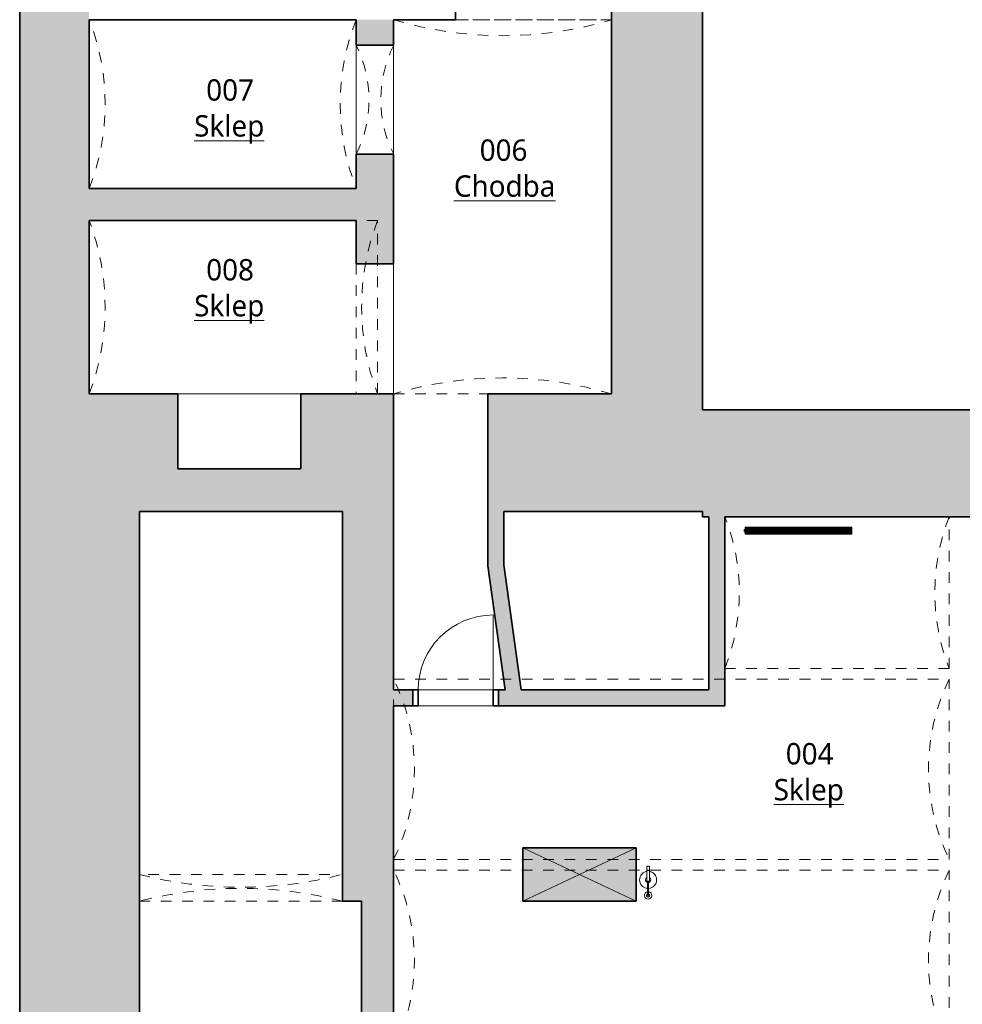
# Model space of a CAD drawing. Header units: metres. Extents: x -0.2 to 46.9, y 0 to 27.9.
# Tile 3 of 15: x -0.2 to 8.6, y 9.2 to 18.4. Entities that reach past the tile are written whole.
import ezdxf

# ---------------------------------------------------------------- set-up
doc = ezdxf.new("R2010")
doc.units = ezdxf.units.M
doc.linetypes.add('AV - Cerch_ 1 tecka 4mm', pattern=[0.006, 0.004, -0.001, 0, -0.001])
doc.layers.add('AV-MISTNOSTI', color=5, linetype='Continuous', lineweight=5, true_color=0x0000ff)
for name, color, linetype, lineweight in [('AV-SRAFY', 7, 'Continuous', 35), ('AV-STAVBA', 7, 'Continuous', 18), ('AV-VYBAVENI', 7, 'Continuous', 18)]:
    doc.layers.add(name, color=color, linetype=linetype, lineweight=lineweight)
doc.styles.add('Trebuchet MS_B', font='trebuc.ttf', dxfattribs={"height": 0.2})

# ---------------------------------------------------------------- blocks, each defined once
blk = doc.blocks.new('GM_Otvor s klenutým nadpražím - 1020x2020_2500-876092-1PP')
at = {"layer": 'AV-STAVBA', "color": 254, "linetype": 'AV - Cerch_ 1 tecka 4mm', "lineweight": 13, "true_color": 0xcccccc}
for p, q in [((-0.51, 0.175), (0.51, 0.175)), ((0.4265, -0.175), (-0.4265, -0.175))]:
    blk.add_line(p, q, dxfattribs=at)
for centre, radius, start, end in [((0, 1.1988), 1.1438, 243.51896, 296.48104), ((0, -1.1988), 1.1437, 63.51896, 116.48104)]:
    blk.add_arc(centre, radius, start, end, dxfattribs=at)
blk = doc.blocks.new('SCO_Koncepční obdelníkový sloup - 1060_500-1490003-1PP')
at = {"layer": 'AV-STAVBA', "true_color": 0xcccccc}
blk.add_hatch(color=254, dxfattribs=at).paths.add_polyline_path([(0.53, -0.25), (0.53, 0.25), (-0.53, 0.25), (-0.53, -0.25), (0.3996, -0.25)])
at = {"layer": 'AV-STAVBA', "color": 254, "true_color": 0xcccccc}
for p, q in [((0.53, 0.25), (-0.53, -0.25)), ((-0.53, 0.25), (0.53, -0.25))]:
    blk.add_line(p, q, dxfattribs=at)
at = {"layer": 'AV-STAVBA', "color": 254, "lineweight": 35, "true_color": 0xcccccc}
for p, q in [((0.53, 0.25), (-0.53, 0.25)), ((-0.53, 0.25), (-0.53, -0.25)), ((0.53, -0.25), (0.53, 0.25)), ((-0.53, -0.25), (0.53, -0.25))]:
    blk.add_line(p, q, dxfattribs=at)
blk = doc.blocks.new('DO_1-L_Ocel_ - 700x1970_150_bez křídla-919907-1PP')
at = {"layer": 'AV-STAVBA', "color": 254, "true_color": 0xcccccc}
for p, q in [((0.35, 0.775), (0.35, 0.075)), ((-0.35, 0.075), (0.35, 0.075)), ((-0.35, -0.075), (0.35, -0.075))]:
    blk.add_line(p, q, dxfattribs=at)
at = {"layer": 'AV-STAVBA', "color": 254, "linetype": 'AV - Cerch_ 1 tecka 4mm', "true_color": 0xcccccc}
for p, q in [((-0.4, 0.075), (0.4, 0.075)), ((-0.35, 0.075), (0.35, 0.075)), ((-0.4, -0.075), (0.4, -0.075)), ((-0.35, -0.075), (0.35, -0.075))]:
    blk.add_line(p, q, dxfattribs=at)
at = {"layer": 'AV-STAVBA', "color": 254, "lineweight": 35, "true_color": 0xcccccc}
for p, q in [((-0.35, 0.075), (-0.4, 0.075)), ((-0.4, 0.075), (-0.4, -0.075)), ((-0.35, -0.075), (-0.35, 0.075)), ((0.4, 0.075), (0.35, 0.075)), ((0.35, 0.075), (0.35, -0.075)), ((0.4, -0.075), (0.4, 0.075)), ((-0.4, -0.075), (-0.35, -0.075)), ((0.35, -0.075), (0.4, -0.075))]:
    blk.add_line(p, q, dxfattribs=at)
at = {"layer": 'AV-STAVBA', "color": 254, "true_color": 0xcccccc}
blk.add_arc((0.35, 0.075), 0.7, 90, 180, dxfattribs=at)
blk = doc.blocks.new('GM_Void_valená klenba - GM_Void_valená klenba-1524421-1PP')
at = {"layer": 'AV-STAVBA', "color": 254, "linetype": 'AV - Cerch_ 1 tecka 4mm', "lineweight": 13, "true_color": 0xcccccc}
for p, q in [((-1.02, 1.7525), (-1.02, -1.7525)), ((-1.02, 1.7525), (1.02, 1.7525)), ((1.02, 1.7525), (1.02, -1.7525)), ((-1.02, -1.7525), (1.02, -1.7525))]:
    blk.add_line(p, q, dxfattribs=at)
for centre, start, end in [((0, 5.1424), 253.25363, 286.74637), ((0, -5.1424), 73.25363, 106.74637)]:
    blk.add_arc(centre, 3.54, start, end, dxfattribs=at)
blk = doc.blocks.new('GM_Void_valená klenba - GM_Void_valená klenba-1524422-1PP')
at = {"layer": 'AV-STAVBA', "color": 254, "linetype": 'AV - Cerch_ 1 tecka 4mm', "lineweight": 13, "true_color": 0xcccccc}
for p, q in [((-0.79, 1.25), (-0.79, -1.25)), ((-0.79, 1.25), (0.79, 1.25)), ((0.79, 1.25), (0.79, -1.25)), ((-0.79, -1.25), (0.79, -1.25))]:
    blk.add_line(p, q, dxfattribs=at)
for centre, start, end in [((0, 3.2603), 248.54682, 291.45318), ((0, -3.2603), 68.54682, 111.45318)]:
    blk.add_arc(centre, 2.16, start, end, dxfattribs=at)
blk = doc.blocks.new('GM_Void_valená klenba - GM_Void_valená klenba-1524437-1PP')
at = {"layer": 'AV-STAVBA', "color": 254, "linetype": 'AV - Cerch_ 1 tecka 4mm', "lineweight": 13, "true_color": 0xcccccc}
for p, q in [((-0.845, 2.6), (-0.845, -2.6)), ((-0.845, 2.6), (0.845, 2.6)), ((0.845, 2.6), (0.845, -2.6)), ((-0.845, -2.6), (0.845, -2.6))]:
    blk.add_line(p, q, dxfattribs=at)
for centre, start, end in [((0, 4.3352), 244.03488, 295.96512), ((0, -4.3352), 64.03488, 115.96512)]:
    blk.add_arc(centre, 1.93, start, end, dxfattribs=at)
blk = doc.blocks.new('GM_Otvor s klenutým nadpražím - 1900x2400_2000-1378129-1PP')
at = {"layer": 'AV-STAVBA', "color": 254, "linetype": 'AV - Cerch_ 1 tecka 4mm', "lineweight": 13, "true_color": 0xcccccc}
for p, q in [((-0.95, 0.15), (0.95, 0.15)), ((0.8665, -0.1), (-0.8665, -0.1))]:
    blk.add_line(p, q, dxfattribs=at)
for centre, start, end in [((0, 3.8504), 255.60153, 284.39847), ((0, -3.8004), 75.60153, 104.39847)]:
    blk.add_arc(centre, 3.8204, start, end, dxfattribs=at)
blk = doc.blocks.new('GM_Void_valená klenba - GM_Void_valená klenba-1524443-1PP')
at = {"layer": 'AV-STAVBA', "color": 254, "linetype": 'AV - Cerch_ 1 tecka 4mm', "lineweight": 13, "true_color": 0xcccccc}
for p, q in [((-0.71, 1.05), (-0.71, -1.05)), ((-0.71, 1.05), (0.71, 1.05)), ((0.71, 1.05), (0.71, -1.05)), ((-0.71, -1.05), (0.71, -1.05))]:
    blk.add_line(p, q, dxfattribs=at)
for centre, start, end in [((0, 2.8447), 248.41534, 291.58466), ((0, -2.8447), 68.41534, 111.58466)]:
    blk.add_arc(centre, 1.93, start, end, dxfattribs=at)
blk = doc.blocks.new('GM_Otvor_obdélníkový - 1460x2450-872044-1PP')
at = {"layer": 'AV-STAVBA', "color": 254, "linetype": 'AV - Cerch_ 1 tecka 4mm', "lineweight": 13, "true_color": 0xcccccc}
for p, q in [((-0.73, 0.15), (0.73, 0.15)), ((-0.73, -0.15), (0.73, -0.15)), ((-0.73, -0.15), (0.73, -0.15))]:
    blk.add_line(p, q, dxfattribs=at)
blk = doc.blocks.new('GM_Otvor_obdélníkový - 1220x1600-872865-1PP')
at = {"layer": 'AV-STAVBA', "color": 254, "linetype": 'AV - Cerch_ 1 tecka 4mm', "lineweight": 13, "true_color": 0xcccccc}
for p, q in [((-0.61, 0.175), (0.61, 0.175)), ((-0.61, -0.175), (0.61, -0.175)), ((-0.61, -0.175), (0.61, -0.175))]:
    blk.add_line(p, q, dxfattribs=at)
blk = doc.blocks.new('GM_Void_valená klenba - GM_Void_valená klenba-1531971-1PP')
at = {"layer": 'AV-STAVBA', "color": 254, "linetype": 'AV - Cerch_ 1 tecka 4mm', "lineweight": 13, "true_color": 0xcccccc}
for p, q in [((-0.8125, 1.35), (-0.8125, -1.35)), ((-0.8125, 1.35), (0.8125, 1.35)), ((0.8125, 1.35), (0.8125, -1.35)), ((-0.8125, -1.35), (0.8125, -1.35))]:
    blk.add_line(p, q, dxfattribs=at)
for centre, start, end in [((0, 3.4803), 249.1232, 290.8768), ((0, -3.4803), 69.1232, 110.8768)]:
    blk.add_arc(centre, 2.28, start, end, dxfattribs=at)
blk = doc.blocks.new('GM_Nika_obdélníková - 1150x1400-1539862-1PP')
at = {"layer": 'AV-STAVBA', "color": 254, "linetype": 'AV - Cerch_ 1 tecka 4mm', "true_color": 0xcccccc}
blk.add_line((-0.575, 0.55), (0.575, 0.55), dxfattribs=at)
blk = doc.blocks.new('GM_Hasicí přístroj - Hasici pristroj-V6-1PP')
at = {"layer": 'AV-STAVBA', "color": 254, "lineweight": 13, "true_color": 0xcccccc}
for p, q in [((-0.0421, 0.0036), (-0.1007, 0.0036)), ((-0.0421, 0.0111), (0.0579, 0.0111)), ((-0.0421, 0.0111), (-0.0421, -0.0139)), ((0.0579, 0.0111), (0.0605, 0.0111)), ((0.0579, 0.0111), (0.0579, -0.0139)), ((0.0605, 0.0111), (0.0979, 0.0111)), ((0.0605, 0.0111), (0.0605, -0.0139)), ((0.0979, 0.0111), (0.0979, -0.0139)), ((-0.1007, -0.0064), (-0.0421, -0.0064)), ((0.0579, -0.0139), (-0.0421, -0.0139)), ((0.0605, -0.0139), (0.0579, -0.0139)), ((0.0979, -0.0139), (0.0605, -0.0139))]:
    blk.add_line(p, q, dxfattribs=at)
at = {"layer": 'AV-STAVBA', "color": 254, "lineweight": 13, "true_color": 0xcccccc, "flags": 128}
for points in [[(-0.1007, 0.0036), (-0.1035, 0.0036), (-0.1063, 0.0036), (-0.1092, 0.0036), (-0.112, 0.0036), (-0.1149, 0.0036), (-0.1177, 0.0036), (-0.1205, 0.0036), (-0.1233, 0.0036), (-0.126, 0.0036), (-0.1288, 0.0036), (-0.1315, 0.0036), (-0.1341, 0.0036), (-0.1367, 0.0036), (-0.1393, 0.0036), (-0.1418, 0.0036), (-0.1443, 0.0036), (-0.1467, 0.0036), (-0.149, 0.0036), (-0.1513, 0.0036), (-0.1535, 0.0036), (-0.1556, 0.0036), (-0.1577, 0.0036), (-0.1596, 0.0036), (-0.1615, 0.0036), (-0.1633, 0.0036), (-0.165, 0.0036), (-0.1667, 0.0036), (-0.1682, 0.0036), (-0.1696, 0.0036), (-0.1709, 0.0036), (-0.1714, 0.0036)], [(-0.1714, -0.0064), (-0.1701, -0.0064), (-0.1687, -0.0064), (-0.1673, -0.0064), (-0.1657, -0.0064), (-0.164, -0.0064), (-0.1622, -0.0064), (-0.1604, -0.0064), (-0.1584, -0.0064), (-0.1564, -0.0064), (-0.1543, -0.0064), (-0.1522, -0.0064), (-0.1499, -0.0064), (-0.1476, -0.0064), (-0.1452, -0.0064), (-0.1428, -0.0064), (-0.1403, -0.0064), (-0.1377, -0.0064), (-0.1351, -0.0064), (-0.1325, -0.0064), (-0.1298, -0.0064), (-0.1271, -0.0064), (-0.1244, -0.0064), (-0.1216, -0.0064), (-0.1188, -0.0064), (-0.116, -0.0064), (-0.1131, -0.0064), (-0.1103, -0.0064), (-0.1074, -0.0064), (-0.1046, -0.0064), (-0.1018, -0.0064), (-0.1007, -0.0064)]]:
    blk.add_lwpolyline(points, dxfattribs=at)
at = {"layer": 'AV-STAVBA', "color": 254, "lineweight": 13, "true_color": 0xcccccc}
for centre, radius, start, end in [((-0.1772, -0.0014), 0.035, 7.23753, 180), ((-0.1764, -0.0014), 0.015, 18.64917, 180), ((-0.1764, -0.0014), 0.015, 165, 180), ((-0.1764, -0.0014), 0.015, 105, 134.93615), ((-0.1714, -0.0014), 0.005, 150, 180), ((-0.1714, -0.0014), 0.005, 90, 120), ((-0.1764, -0.0014), 0.015, 45.06385, 75), ((-0.1764, -0.0014), 0.015, 18.64917, 44.93615), ((-0.0307, -0.0014), 0.08, 90, 176.37662), ((-0.0307, -0.0014), 0.08, 159.97132, 176.42822), ((-0.0307, -0.0014), 0.08, 114.97132, 155.02868), ((-0.0307, -0.0014), 0.08, 90, 110.02868), ((-0.0307, -0.0014), 0.025, 90, 169.20034), ((-0.0307, -0.0014), 0.08, 69.97132, 90), ((-0.0307, -0.0014), 0.08, 9.18677, 90), ((-0.0307, -0.0014), 0.025, 30, 90), ((-0.0307, -0.0014), 0.08, 24.97132, 65.02868), ((-0.0307, -0.0014), 0.08, 9.05555, 20.02868), ((-0.1772, -0.0014), 0.035, 180, 351.96894), ((-0.1764, -0.0014), 0.015, 174.95011, 180), ((-0.1764, -0.0014), 0.015, 180, 185.04989), ((-0.1764, -0.0014), 0.015, 180, 221.48852), ((-0.1764, -0.0014), 0.015, 180, 341.97651), ((-0.1764, -0.0014), 0.015, 240, 270), ((-0.1714, -0.0014), 0.005, 180, 210), ((-0.1714, -0.0014), 0.005, 240, 285), ((-0.1764, -0.0014), 0.015, 330, 341.97651), ((-0.0307, -0.0014), 0.08, 183.5619, 200.02868), ((-0.0307, -0.0014), 0.08, 183.6137, 270), ((-0.0307, -0.0014), 0.08, 204.97132, 245.02868), ((-0.0307, -0.0014), 0.08, 249.97132, 270), ((-0.0307, -0.0014), 0.025, 190.79953, 270), ((-0.0307, -0.0014), 0.025, 270, 330), ((-0.0307, -0.0014), 0.08, 270, 350.81323), ((-0.0307, -0.0014), 0.08, 270, 290.02868), ((-0.0307, -0.0014), 0.08, 294.97132, 335.02868), ((-0.0307, -0.0014), 0.08, 339.97132, 350.94445)]:
    blk.add_arc(centre, radius, start, end, dxfattribs=at)
for points, knots in [([(-0.1764, -0.0014), (-0.1764, -0.0009), (-0.1762, 0.0003), (-0.1753, 0.0019), (-0.1742, 0.0028), (-0.1731, 0.0033), (-0.1725, 0.0034), (-0.1723, 0.0035)], [0, 0, 0, 0, 0.1111111, 0.2222222, 0.3333333, 0.3888889, 0.4444444, 0.4444444, 0.4444444, 0.4444444]), ([(-0.1689, -0.0058), (-0.1692, -0.0059), (-0.1697, -0.0062), (-0.1705, -0.0064), (-0.1714, -0.0065), (-0.1723, -0.0064), (-0.1731, -0.0062), (-0.1742, -0.0057), (-0.1753, -0.0047), (-0.1762, -0.0032), (-0.1764, -0.002), (-0.1764, -0.0014)], [0.3333333, 0.3333333, 0.3333333, 0.3333333, 0.3888889, 0.4444444, 0.5, 0.5555556, 0.6111111, 0.6666667, 0.7777778, 0.8888889, 1, 1, 1, 1])]:
    blk.add_open_spline(points, degree=3, knots=knots, dxfattribs=at)
for points in [[(-0.1004, -0.0014), (-0.1004, -0.0009), (-0.1004, 0.0003), (-0.1005, 0.0018), (-0.1005, 0.003), (-0.1006, 0.0034), (-0.1006, 0.0035)], [(-0.1006, -0.0064), (-0.1006, -0.0063), (-0.1005, -0.0059), (-0.1005, -0.0047), (-0.1004, -0.0032), (-0.1004, -0.002), (-0.1004, -0.0014)]]:
    blk.add_open_spline(points, degree=3, dxfattribs=at)
blk = doc.blocks.new('D0089 - 1514 - OÚPSŘ_Benešova_rvt-1-1PP')
at = {"layer": 'AV-SRAFY', "lineweight": 18, "true_color": 0xcccccc}
for points in [[(6.1548, 14.8982), (6.1548, 27.8756), (5.3048, 27.8756), (5.3048, 14.8982)], [(0.4148, 14.8982), (0.4148, 18.7032), (-0.2352, 18.7032), (-0.2352, 14.8982)], [(2.9148, 16.5232), (2.9148, 16.8232), (0.4148, 16.8232), (0.4148, 16.5232)], [(0.8848, 13.7982), (2.7848, 13.7982), (2.7848, 14.8982), (2.3948, 14.8982), (2.3948, 14.1982), (1.2448, 14.1982), (1.2448, 14.8982), (-0.2352, 14.8982), (-0.2352, 13.7982)], [(3.2648, 10.1482), (3.2648, 14.8982), (2.7848, 14.8982), (2.7848, 10.1482), (2.9648, 10.1482)], [(4.1448, 13.2882), (4.2948, 13.2987), (4.2948, 14.8982), (4.1448, 14.8982), (4.1448, 14.8692)], [(6.1548, 13.7982), (6.1548, 14.8982), (4.2948, 14.8982), (4.2948, 13.7982), (5.4044, 13.7982)], [(6.2148, 12.1282), (6.3648, 12.1282), (6.3648, 13.7482), (6.2148, 13.7482), (6.2148, 13.4251)], [(4.4593, 12.1282), (4.2948, 13.2987), (4.1448, 13.2882), (4.3078, 12.1282)], [(3.2648, 7.4882), (3.2648, 10.1482), (2.9648, 10.1482), (2.9648, 7.4882)]]:
    blk.add_hatch(color=254, dxfattribs=at).paths.add_polyline_path(points)
h = blk.add_hatch(color=254, dxfattribs=at)
h.paths.add_polyline_path([(2.9148, 16.1182), (3.2648, 16.1182), (3.2648, 17.1432), (2.9148, 17.1432), (2.9148, 16.5232)])
h.paths.add_polyline_path([(3.2648, 18.1632), (3.2648, 18.4032), (2.9148, 18.4032), (2.9148, 18.1632)])
at = {"layer": 'AV-SRAFY', "lineweight": 5, "true_color": 0xcccccc}
h = blk.add_hatch(color=254, dxfattribs=at)
h.paths.add_polyline_path([(10.6148, 13.7482), (11.4448, 13.7482), (11.4448, 13.8052), (10.6148, 13.8052)])
h.paths.add_polyline_path([(6.1548, 13.7482), (8.8448, 13.7482), (8.8448, 13.8052), (7.1415, 13.8052), (7.1415, 14.7482), (6.1548, 14.7482), (6.1548, 13.7982)])
for points in [[(11.4448, 13.8052), (11.4448, 14.7482), (7.1415, 14.7482), (7.1415, 13.8052), (8.8448, 13.8052), (8.8448, 14.4182), (10.6148, 14.4182), (10.6148, 13.8052)], [(0.4148, 1.4982), (0.4148, 4.3882), (0.8848, 4.3882), (0.8848, 5.2082), (0.4148, 5.2082), (0.4148, 7.4782), (0.8848, 7.4782), (0.8848, 13.7982), (-0.2352, 13.7982), (-0.2352, 1.4982)]]:
    blk.add_hatch(color=254, dxfattribs=at).paths.add_polyline_path(points)
at = {"layer": 'AV-SRAFY', "lineweight": 18, "true_color": 0xcccccc}
h = blk.add_hatch(color=254, dxfattribs=at)
h.paths.add_polyline_path([(6.3648, 11.9782), (6.3648, 12.1282), (4.2448, 12.1282), (4.2448, 11.9782), (5.4044, 11.9782)])
h.paths.add_polyline_path([(3.4448, 11.9782), (3.4448, 12.1282), (3.2648, 12.1282), (3.2648, 11.9782), (3.3908, 11.9782)])
at = {"layer": 'AV-STAVBA', "color": 254, "lineweight": 35, "true_color": 0xcccccc}
for p, q in [((6.1548, 14.8982), (6.1548, 27.8756)), ((5.3048, 20.4882), (5.3048, 14.8982)), ((-0.2352, 18.7032), (-0.2352, 14.8982)), ((3.8448, 18.4032), (3.8448, 18.7032)), ((0.4148, 16.8232), (0.4148, 18.4032)), ((0.4148, 18.4032), (2.9148, 18.4032)), ((2.9148, 18.4032), (2.9148, 18.1632)), ((3.2648, 18.4032), (3.8448, 18.4032)), ((3.2648, 18.1632), (3.2648, 18.4032)), ((2.9148, 18.1632), (3.2648, 18.1632)), ((2.9148, 17.1432), (2.9148, 16.8232)), ((3.2648, 17.1432), (2.9148, 17.1432)), ((3.2648, 16.1182), (3.2648, 17.1432)), ((2.9148, 16.8232), (0.4148, 16.8232)), ((0.4148, 14.8982), (0.4148, 16.5232)), ((0.4148, 16.5232), (2.9148, 16.5232)), ((2.9148, 16.5232), (2.9148, 16.1182)), ((2.9148, 16.1182), (3.2648, 16.1182)), ((-0.2352, 14.8982), (-0.2352, 13.7982)), ((1.2448, 14.8982), (0.4148, 14.8982)), ((1.2448, 14.1982), (1.2448, 14.8982)), ((2.7848, 14.8982), (2.3948, 14.8982)), ((2.3948, 14.8982), (2.3948, 14.1982)), ((3.2648, 14.8982), (2.7848, 14.8982)), ((3.2648, 12.1282), (3.2648, 14.8982)), ((4.1448, 14.8982), (4.1448, 13.2882)), ((4.2948, 14.8982), (4.1448, 14.8982)), ((5.3048, 14.8982), (4.2948, 14.8982)), ((6.1548, 14.7482), (6.1548, 14.8982)), ((6.1548, 14.7482), (7.1415, 14.7482)), ((11.4448, 14.7482), (7.1415, 14.7482)), ((2.3948, 14.1982), (1.2448, 14.1982)), ((-0.2352, 13.7982), (-0.2352, 1.4982)), ((0.8848, 7.4782), (0.8848, 13.7982)), ((0.8848, 13.7982), (2.7848, 13.7982)), ((2.7848, 13.7982), (2.7848, 10.1482)), ((4.2948, 13.2987), (4.2948, 13.7982)), ((4.2948, 13.7982), (6.1548, 13.7982)), ((6.1548, 13.7482), (6.1548, 13.7982)), ((6.1548, 13.7482), (6.2148, 13.7482)), ((6.2148, 13.7482), (6.2148, 12.1282)), ((6.3648, 13.7482), (8.8448, 13.7482)), ((6.3648, 12.1282), (6.3648, 13.7482)), ((4.1448, 13.2882), (4.3078, 12.1282)), ((4.4593, 12.1282), (4.2948, 13.2987)), ((3.4448, 12.1282), (3.2648, 12.1282)), ((3.4448, 11.9782), (3.4448, 12.1282)), ((4.3078, 12.1282), (4.2448, 12.1282)), ((4.2448, 12.1282), (4.2448, 11.9782)), ((6.2148, 12.1282), (4.4593, 12.1282)), ((6.3648, 11.9782), (6.3648, 12.1282)), ((3.2648, 10.1482), (3.2648, 11.9782)), ((3.2648, 11.9782), (3.4448, 11.9782)), ((4.2448, 11.9782), (6.3648, 11.9782)), ((2.7848, 10.1482), (2.9648, 10.1482)), ((2.9648, 10.1482), (2.9648, 7.4882)), ((3.2648, 8.7482), (3.2648, 10.1482))]:
    blk.add_line(p, q, dxfattribs=at)
at = {"layer": 'AV-STAVBA', "color": 254, "true_color": 0xcccccc}
for p, q in [((2.9148, 17.1432), (2.9148, 18.1632)), ((2.9148, 17.1432), (2.9148, 18.1632)), ((3.2648, 18.1632), (3.2648, 17.1432)), ((3.2648, 14.9232), (3.2648, 16.1182)), ((1.2448, 14.8982), (2.3948, 14.8982)), ((3.2648, 14.9232), (3.2648, 14.8982)), ((3.4948, 12.1282), (4.1948, 12.1282)), ((3.4948, 12.1282), (4.1948, 12.1282)), ((4.1948, 11.9782), (3.4948, 11.9782)), ((4.1948, 11.9782), (3.4948, 11.9782))]:
    blk.add_line(p, q, dxfattribs=at)
at = {"layer": 'AV-STAVBA', "color": 254, "linetype": 'AV - Cerch_ 1 tecka 4mm', "lineweight": 13, "true_color": 0xcccccc}
for name, p, rotation in [('GM_Otvor_obdélníkový - 1460x2450-872044-1PP', (4.5748, 18.5532), 180), ('GM_Void_valená klenba - GM_Void_valená klenba-1524422-1PP', (1.6648, 17.6132), 89.9999999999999), ('GM_Otvor s klenutým nadpražím - 1020x2020_2500-876092-1PP', (3.0898, 17.6532), 89.99999999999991), ('GM_Void_valená klenba - GM_Void_valená klenba-1531971-1PP', (1.7648, 15.7107), 89.9999999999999), ('GM_Otvor_obdélníkový - 1220x1600-872865-1PP', (3.0898, 15.5082), 269.9999999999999), ('GM_Void_valená klenba - GM_Void_valená klenba-1524443-1PP', (7.4148, 13.0382), 89.9999999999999), ('GM_Void_valená klenba - GM_Void_valená klenba-1524437-1PP', (5.8648, 11.3832), 89.9999999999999), ('GM_Void_valená klenba - GM_Void_valená klenba-1524437-1PP', (5.8648, 9.5932), 89.9999999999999), ('GM_Hasicí přístroj - Hasici pristroj-V6-1PP', (5.6448, 10.3782), 89.9999999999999), ('GM_Otvor s klenutým nadpražím - 1900x2400_2000-1378129-1PP', (1.8348, 10.2982), 180)]:
    blk.add_blockref(name, p, dxfattribs=dict(at, rotation=rotation))
for name, p in [('GM_Void_valená klenba - GM_Void_valená klenba-1524421-1PP', (4.2848, 16.6507)), ('GM_Nika_obdélníková - 1150x1400-1539862-1PP', (1.8198, 14.3482)), ('DO_1-L_Ocel_ - 700x1970_150_bez křídla-919907-1PP', (3.8448, 12.0532)), ('SCO_Koncepční obdelníkový sloup - 1060_500-1490003-1PP', (5.0048, 10.3982))]:
    blk.add_blockref(name, p, dxfattribs=at)
blk = doc.blocks.new('PF_Deskový radiátor_připojení boční - 1000_500_66-861089-1PP')
at = {"layer": 'AV-VYBAVENI', "color": 5, "true_color": 0x0000ff}
for p, q in [((-0.5, 0.01), (-0.51, 0.01)), ((-0.51, 0.01), (-0.51, -0.01)), ((-0.51, 0.01), (-0.51, 0.0097)), ((-0.5, 0.01), (-0.51, 0.01)), ((-0.51, 0.01), (-0.51, 0.0097)), ((-0.51, 0.01), (-0.51, 0.0097)), ((0.5, 0.033), (-0.5, 0.033)), ((-0.5, 0.033), (-0.5, -0.033)), ((-0.493, -0.026), (-0.493, 0.026)), ((-0.493, 0.026), (0.493, 0.026)), ((-0.483, 0.026), (-0.486, 0.026)), ((-0.486, 0.026), (-0.486, -0.026)), ((-0.483, -0.026), (-0.483, 0.026)), ((-0.4745, 0.026), (-0.4775, 0.026)), ((-0.4775, 0.026), (-0.4775, -0.026)), ((-0.4745, -0.026), (-0.4745, 0.026)), ((-0.466, 0.026), (-0.469, 0.026)), ((-0.469, 0.026), (-0.469, -0.026)), ((-0.466, -0.026), (-0.466, 0.026)), ((-0.4575, 0.026), (-0.4605, 0.026)), ((-0.4605, 0.026), (-0.4605, -0.026)), ((-0.4575, -0.026), (-0.4575, 0.026)), ((-0.449, 0.026), (-0.452, 0.026)), ((-0.452, 0.026), (-0.452, -0.026)), ((-0.449, -0.026), (-0.449, 0.026)), ((-0.4405, 0.026), (-0.4435, 0.026)), ((-0.4435, 0.026), (-0.4435, -0.026)), ((-0.4405, -0.026), (-0.4405, 0.026)), ((-0.432, 0.026), (-0.435, 0.026)), ((-0.435, 0.026), (-0.435, -0.026)), ((-0.432, -0.026), (-0.432, 0.026)), ((-0.4235, 0.026), (-0.4265, 0.026)), ((-0.4265, 0.026), (-0.4265, -0.026)), ((-0.4235, -0.026), (-0.4235, 0.026)), ((-0.415, 0.026), (-0.418, 0.026)), ((-0.418, 0.026), (-0.418, -0.026)), ((-0.415, -0.026), (-0.415, 0.026)), ((-0.4065, 0.026), (-0.4095, 0.026)), ((-0.4095, 0.026), (-0.4095, -0.026)), ((-0.4065, -0.026), (-0.4065, 0.026)), ((-0.398, 0.026), (-0.401, 0.026)), ((-0.401, 0.026), (-0.401, -0.026)), ((-0.398, -0.026), (-0.398, 0.026)), ((-0.3895, 0.026), (-0.3925, 0.026)), ((-0.3925, 0.026), (-0.3925, -0.026)), ((-0.3895, -0.026), (-0.3895, 0.026)), ((-0.381, 0.026), (-0.384, 0.026)), ((-0.384, 0.026), (-0.384, -0.026)), ((-0.381, -0.026), (-0.381, 0.026)), ((-0.3725, 0.026), (-0.3755, 0.026)), ((-0.3755, 0.026), (-0.3755, -0.026)), ((-0.3725, -0.026), (-0.3725, 0.026)), ((-0.364, 0.026), (-0.367, 0.026)), ((-0.367, 0.026), (-0.367, -0.026)), ((-0.364, -0.026), (-0.364, 0.026)), ((-0.3555, 0.026), (-0.3585, 0.026)), ((-0.3585, 0.026), (-0.3585, -0.026)), ((-0.3555, -0.026), (-0.3555, 0.026)), ((-0.347, 0.026), (-0.35, 0.026)), ((-0.35, 0.026), (-0.35, -0.026)), ((-0.347, -0.026), (-0.347, 0.026)), ((-0.3385, 0.026), (-0.3415, 0.026)), ((-0.3415, 0.026), (-0.3415, -0.026)), ((-0.3385, -0.026), (-0.3385, 0.026)), ((-0.33, 0.026), (-0.333, 0.026)), ((-0.333, 0.026), (-0.333, -0.026)), ((-0.33, -0.026), (-0.33, 0.026)), ((-0.3215, 0.026), (-0.3245, 0.026)), ((-0.3245, 0.026), (-0.3245, -0.026)), ((-0.3215, -0.026), (-0.3215, 0.026)), ((-0.313, 0.026), (-0.316, 0.026)), ((-0.316, 0.026), (-0.316, -0.026)), ((-0.313, -0.026), (-0.313, 0.026)), ((-0.3045, 0.026), (-0.3075, 0.026)), ((-0.3075, 0.026), (-0.3075, -0.026)), ((-0.3045, -0.026), (-0.3045, 0.026)), ((-0.296, 0.026), (-0.299, 0.026)), ((-0.299, 0.026), (-0.299, -0.026)), ((-0.296, -0.026), (-0.296, 0.026)), ((-0.2875, 0.026), (-0.2905, 0.026)), ((-0.2905, 0.026), (-0.2905, -0.026)), ((-0.2875, -0.026), (-0.2875, 0.026)), ((-0.279, 0.026), (-0.282, 0.026)), ((-0.282, 0.026), (-0.282, -0.026)), ((-0.279, -0.026), (-0.279, 0.026)), ((-0.2705, 0.026), (-0.2735, 0.026)), ((-0.2735, 0.026), (-0.2735, -0.026)), ((-0.2705, -0.026), (-0.2705, 0.026)), ((-0.262, 0.026), (-0.265, 0.026)), ((-0.265, 0.026), (-0.265, -0.026)), ((-0.262, -0.026), (-0.262, 0.026)), ((-0.2535, 0.026), (-0.2565, 0.026)), ((-0.2565, 0.026), (-0.2565, -0.026)), ((-0.2535, -0.026), (-0.2535, 0.026)), ((-0.245, 0.026), (-0.248, 0.026)), ((-0.248, 0.026), (-0.248, -0.026)), ((-0.245, -0.026), (-0.245, 0.026)), ((-0.2365, 0.026), (-0.2395, 0.026)), ((-0.2395, 0.026), (-0.2395, -0.026)), ((-0.2365, -0.026), (-0.2365, 0.026)), ((-0.228, 0.026), (-0.231, 0.026)), ((-0.231, 0.026), (-0.231, -0.026)), ((-0.228, -0.026), (-0.228, 0.026)), ((-0.2195, 0.026), (-0.2225, 0.026)), ((-0.2225, 0.026), (-0.2225, -0.026)), ((-0.2195, -0.026), (-0.2195, 0.026)), ((-0.211, 0.026), (-0.214, 0.026)), ((-0.214, 0.026), (-0.214, -0.026)), ((-0.211, -0.026), (-0.211, 0.026)), ((-0.2025, 0.026), (-0.2055, 0.026)), ((-0.2055, 0.026), (-0.2055, -0.026)), ((-0.2025, -0.026), (-0.2025, 0.026)), ((-0.194, 0.026), (-0.197, 0.026)), ((-0.197, 0.026), (-0.197, -0.026)), ((-0.194, -0.026), (-0.194, 0.026)), ((-0.1855, 0.026), (-0.1885, 0.026)), ((-0.1885, 0.026), (-0.1885, -0.026)), ((-0.1855, -0.026), (-0.1855, 0.026)), ((-0.177, 0.026), (-0.18, 0.026)), ((-0.18, 0.026), (-0.18, -0.026)), ((-0.177, -0.026), (-0.177, 0.026)), ((-0.1685, 0.026), (-0.1715, 0.026)), ((-0.1715, 0.026), (-0.1715, -0.026)), ((-0.1685, -0.026), (-0.1685, 0.026)), ((-0.16, 0.026), (-0.163, 0.026)), ((-0.163, 0.026), (-0.163, -0.026)), ((-0.16, -0.026), (-0.16, 0.026)), ((-0.1515, 0.026), (-0.1545, 0.026)), ((-0.1545, 0.026), (-0.1545, -0.026)), ((-0.1515, -0.026), (-0.1515, 0.026)), ((-0.143, 0.026), (-0.146, 0.026)), ((-0.146, 0.026), (-0.146, -0.026)), ((-0.143, -0.026), (-0.143, 0.026)), ((-0.1345, 0.026), (-0.1375, 0.026)), ((-0.1375, 0.026), (-0.1375, -0.026)), ((-0.1345, -0.026), (-0.1345, 0.026)), ((-0.126, 0.026), (-0.129, 0.026)), ((-0.129, 0.026), (-0.129, -0.026)), ((-0.126, -0.026), (-0.126, 0.026)), ((-0.1175, 0.026), (-0.1205, 0.026)), ((-0.1205, 0.026), (-0.1205, -0.026)), ((-0.1175, -0.026), (-0.1175, 0.026)), ((-0.109, 0.026), (-0.112, 0.026)), ((-0.112, 0.026), (-0.112, -0.026)), ((-0.109, -0.026), (-0.109, 0.026)), ((-0.1005, 0.026), (-0.1035, 0.026)), ((-0.1035, 0.026), (-0.1035, -0.026)), ((-0.1005, -0.026), (-0.1005, 0.026)), ((-0.092, 0.026), (-0.095, 0.026)), ((-0.095, 0.026), (-0.095, -0.026)), ((-0.092, -0.026), (-0.092, 0.026)), ((-0.0835, 0.026), (-0.0865, 0.026)), ((-0.0865, 0.026), (-0.0865, -0.026)), ((-0.0835, -0.026), (-0.0835, 0.026)), ((-0.075, 0.026), (-0.078, 0.026)), ((-0.078, 0.026), (-0.078, -0.026)), ((-0.075, -0.026), (-0.075, 0.026)), ((-0.0665, 0.026), (-0.0695, 0.026)), ((-0.0695, 0.026), (-0.0695, -0.026)), ((-0.0665, -0.026), (-0.0665, 0.026)), ((-0.058, 0.026), (-0.061, 0.026)), ((-0.061, 0.026), (-0.061, -0.026)), ((-0.058, -0.026), (-0.058, 0.026)), ((-0.0495, 0.026), (-0.0525, 0.026)), ((-0.0525, 0.026), (-0.0525, -0.026)), ((-0.0495, -0.026), (-0.0495, 0.026)), ((-0.041, 0.026), (-0.044, 0.026)), ((-0.044, 0.026), (-0.044, -0.026)), ((-0.041, -0.026), (-0.041, 0.026)), ((-0.0325, 0.026), (-0.0355, 0.026)), ((-0.0355, 0.026), (-0.0355, -0.026)), ((-0.0325, -0.026), (-0.0325, 0.026)), ((-0.024, 0.026), (-0.027, 0.026)), ((-0.027, 0.026), (-0.027, -0.026)), ((-0.024, -0.026), (-0.024, 0.026)), ((-0.0155, 0.026), (-0.0185, 0.026)), ((-0.0185, 0.026), (-0.0185, -0.026)), ((-0.0155, -0.026), (-0.0155, 0.026)), ((-0.007, 0.026), (-0.01, 0.026)), ((-0.01, 0.026), (-0.01, -0.026)), ((-0.007, -0.026), (-0.007, 0.026)), ((0.0015, 0.026), (-0.0015, 0.026)), ((-0.0015, 0.026), (-0.0015, -0.026)), ((0.0015, -0.026), (0.0015, 0.026)), ((0.01, 0.026), (0.007, 0.026)), ((0.007, 0.026), (0.007, -0.026)), ((0.01, -0.026), (0.01, 0.026)), ((0.0185, 0.026), (0.0155, 0.026)), ((0.0155, 0.026), (0.0155, -0.026)), ((0.0185, -0.026), (0.0185, 0.026)), ((0.027, 0.026), (0.024, 0.026)), ((0.024, 0.026), (0.024, -0.026)), ((0.027, -0.026), (0.027, 0.026)), ((0.0355, 0.026), (0.0325, 0.026)), ((0.0325, 0.026), (0.0325, -0.026)), ((0.0355, -0.026), (0.0355, 0.026)), ((0.044, 0.026), (0.041, 0.026)), ((0.041, 0.026), (0.041, -0.026)), ((0.044, -0.026), (0.044, 0.026)), ((0.0525, 0.026), (0.0495, 0.026)), ((0.0495, 0.026), (0.0495, -0.026)), ((0.0525, -0.026), (0.0525, 0.026)), ((0.061, 0.026), (0.058, 0.026)), ((0.058, 0.026), (0.058, -0.026)), ((0.061, -0.026), (0.061, 0.026)), ((0.0695, 0.026), (0.0665, 0.026)), ((0.0665, 0.026), (0.0665, -0.026)), ((0.0695, -0.026), (0.0695, 0.026)), ((0.078, 0.026), (0.075, 0.026)), ((0.075, 0.026), (0.075, -0.026)), ((0.078, -0.026), (0.078, 0.026)), ((0.0865, 0.026), (0.0835, 0.026)), ((0.0835, 0.026), (0.0835, -0.026)), ((0.0865, -0.026), (0.0865, 0.026)), ((0.095, 0.026), (0.092, 0.026)), ((0.092, 0.026), (0.092, -0.026)), ((0.095, -0.026), (0.095, 0.026)), ((0.1035, 0.026), (0.1005, 0.026)), ((0.1005, 0.026), (0.1005, -0.026)), ((0.1035, -0.026), (0.1035, 0.026)), ((0.112, 0.026), (0.109, 0.026)), ((0.109, 0.026), (0.109, -0.026)), ((0.112, -0.026), (0.112, 0.026)), ((0.1205, 0.026), (0.1175, 0.026)), ((0.1175, 0.026), (0.1175, -0.026)), ((0.1205, -0.026), (0.1205, 0.026)), ((0.129, 0.026), (0.126, 0.026)), ((0.126, 0.026), (0.126, -0.026)), ((0.129, -0.026), (0.129, 0.026)), ((0.1375, 0.026), (0.1345, 0.026)), ((0.1345, 0.026), (0.1345, -0.026)), ((0.1375, -0.026), (0.1375, 0.026)), ((0.146, 0.026), (0.143, 0.026)), ((0.143, 0.026), (0.143, -0.026)), ((0.146, -0.026), (0.146, 0.026)), ((0.1545, 0.026), (0.1515, 0.026)), ((0.1515, 0.026), (0.1515, -0.026)), ((0.1545, -0.026), (0.1545, 0.026)), ((0.163, 0.026), (0.16, 0.026)), ((0.16, 0.026), (0.16, -0.026)), ((0.163, -0.026), (0.163, 0.026)), ((0.1715, 0.026), (0.1685, 0.026)), ((0.1685, 0.026), (0.1685, -0.026)), ((0.1715, -0.026), (0.1715, 0.026)), ((0.18, 0.026), (0.177, 0.026)), ((0.177, 0.026), (0.177, -0.026)), ((0.18, -0.026), (0.18, 0.026)), ((0.1885, 0.026), (0.1855, 0.026)), ((0.1855, 0.026), (0.1855, -0.026)), ((0.1885, -0.026), (0.1885, 0.026)), ((0.197, 0.026), (0.194, 0.026)), ((0.194, 0.026), (0.194, -0.026)), ((0.197, -0.026), (0.197, 0.026)), ((0.2055, 0.026), (0.2025, 0.026)), ((0.2025, 0.026), (0.2025, -0.026)), ((0.2055, -0.026), (0.2055, 0.026)), ((0.214, 0.026), (0.211, 0.026)), ((0.211, 0.026), (0.211, -0.026)), ((0.214, -0.026), (0.214, 0.026)), ((0.2225, 0.026), (0.2195, 0.026)), ((0.2195, 0.026), (0.2195, -0.026)), ((0.2225, -0.026), (0.2225, 0.026)), ((0.231, 0.026), (0.228, 0.026)), ((0.228, 0.026), (0.228, -0.026)), ((0.231, -0.026), (0.231, 0.026)), ((0.2395, 0.026), (0.2365, 0.026)), ((0.2365, 0.026), (0.2365, -0.026)), ((0.2395, -0.026), (0.2395, 0.026)), ((0.248, 0.026), (0.245, 0.026)), ((0.245, 0.026), (0.245, -0.026)), ((0.248, -0.026), (0.248, 0.026)), ((0.2565, 0.026), (0.2535, 0.026)), ((0.2535, 0.026), (0.2535, -0.026)), ((0.2565, -0.026), (0.2565, 0.026)), ((0.265, 0.026), (0.262, 0.026)), ((0.262, 0.026), (0.262, -0.026)), ((0.265, -0.026), (0.265, 0.026)), ((0.2735, 0.026), (0.2705, 0.026)), ((0.2705, 0.026), (0.2705, -0.026)), ((0.2735, -0.026), (0.2735, 0.026)), ((0.282, 0.026), (0.279, 0.026)), ((0.279, 0.026), (0.279, -0.026)), ((0.282, -0.026), (0.282, 0.026)), ((0.2905, 0.026), (0.2875, 0.026)), ((0.2875, 0.026), (0.2875, -0.026)), ((0.2905, -0.026), (0.2905, 0.026)), ((0.299, 0.026), (0.296, 0.026)), ((0.296, 0.026), (0.296, -0.026)), ((0.299, -0.026), (0.299, 0.026)), ((0.3075, 0.026), (0.3045, 0.026)), ((0.3045, 0.026), (0.3045, -0.026)), ((0.3075, -0.026), (0.3075, 0.026)), ((0.316, 0.026), (0.313, 0.026)), ((0.313, 0.026), (0.313, -0.026)), ((0.316, -0.026), (0.316, 0.026)), ((0.3245, 0.026), (0.3215, 0.026)), ((0.3215, 0.026), (0.3215, -0.026)), ((0.3245, -0.026), (0.3245, 0.026)), ((0.333, 0.026), (0.33, 0.026)), ((0.33, 0.026), (0.33, -0.026)), ((0.333, -0.026), (0.333, 0.026)), ((0.3415, 0.026), (0.3385, 0.026)), ((0.3385, 0.026), (0.3385, -0.026)), ((0.3415, -0.026), (0.3415, 0.026)), ((0.35, 0.026), (0.347, 0.026)), ((0.347, 0.026), (0.347, -0.026)), ((0.35, -0.026), (0.35, 0.026)), ((0.3585, 0.026), (0.3555, 0.026)), ((0.3555, 0.026), (0.3555, -0.026)), ((0.3585, -0.026), (0.3585, 0.026)), ((0.367, 0.026), (0.364, 0.026)), ((0.364, 0.026), (0.364, -0.026)), ((0.367, -0.026), (0.367, 0.026)), ((0.3755, 0.026), (0.3725, 0.026)), ((0.3725, 0.026), (0.3725, -0.026)), ((0.3755, -0.026), (0.3755, 0.026)), ((0.384, 0.026), (0.381, 0.026)), ((0.381, 0.026), (0.381, -0.026)), ((0.384, -0.026), (0.384, 0.026)), ((0.3925, 0.026), (0.3895, 0.026)), ((0.3895, 0.026), (0.3895, -0.026)), ((0.3925, -0.026), (0.3925, 0.026)), ((0.401, 0.026), (0.398, 0.026)), ((0.398, 0.026), (0.398, -0.026)), ((0.401, -0.026), (0.401, 0.026)), ((0.4095, 0.026), (0.4065, 0.026)), ((0.4065, 0.026), (0.4065, -0.026)), ((0.4095, -0.026), (0.4095, 0.026)), ((0.418, 0.026), (0.415, 0.026)), ((0.415, 0.026), (0.415, -0.026)), ((0.418, -0.026), (0.418, 0.026)), ((0.4265, 0.026), (0.4235, 0.026)), ((0.4235, 0.026), (0.4235, -0.026)), ((0.4265, -0.026), (0.4265, 0.026)), ((0.435, 0.026), (0.432, 0.026)), ((0.432, 0.026), (0.432, -0.026)), ((0.435, -0.026), (0.435, 0.026)), ((0.4435, 0.026), (0.4405, 0.026)), ((0.4405, 0.026), (0.4405, -0.026)), ((0.4435, -0.026), (0.4435, 0.026)), ((0.452, 0.026), (0.449, 0.026)), ((0.449, 0.026), (0.449, -0.026)), ((0.452, -0.026), (0.452, 0.026)), ((0.4605, 0.026), (0.4575, 0.026)), ((0.4575, 0.026), (0.4575, -0.026)), ((0.4605, -0.026), (0.4605, 0.026)), ((0.469, 0.026), (0.466, 0.026)), ((0.466, 0.026), (0.466, -0.026)), ((0.469, -0.026), (0.469, 0.026)), ((0.4775, 0.026), (0.4745, 0.026)), ((0.4745, 0.026), (0.4745, -0.026)), ((0.4775, -0.026), (0.4775, 0.026)), ((0.486, 0.026), (0.483, 0.026)), ((0.483, 0.026), (0.483, -0.026)), ((0.486, -0.026), (0.486, 0.026)), ((0.4945, 0.026), (0.4915, 0.026)), ((0.4915, 0.026), (0.4915, -0.026)), ((0.493, 0.026), (0.493, -0.026)), ((0.4945, -0.026), (0.4945, 0.026)), ((0.5, -0.033), (0.5, 0.033)), ((-0.51, -0.0097), (-0.51, -0.01)), ((-0.51, -0.0097), (-0.51, -0.01)), ((-0.51, -0.0097), (-0.51, -0.01)), ((-0.51, -0.01), (-0.5, -0.01)), ((-0.51, -0.01), (-0.5, -0.01)), ((-0.5, -0.033), (0.5, -0.033)), ((0.493, -0.026), (-0.493, -0.026)), ((-0.486, -0.026), (-0.483, -0.026)), ((-0.4775, -0.026), (-0.4745, -0.026)), ((-0.469, -0.026), (-0.466, -0.026)), ((-0.4605, -0.026), (-0.4575, -0.026)), ((-0.452, -0.026), (-0.449, -0.026)), ((-0.4435, -0.026), (-0.4405, -0.026)), ((-0.435, -0.026), (-0.432, -0.026)), ((-0.4265, -0.026), (-0.4235, -0.026)), ((-0.418, -0.026), (-0.415, -0.026)), ((-0.4095, -0.026), (-0.4065, -0.026)), ((-0.401, -0.026), (-0.398, -0.026)), ((-0.3925, -0.026), (-0.3895, -0.026)), ((-0.384, -0.026), (-0.381, -0.026)), ((-0.3755, -0.026), (-0.3725, -0.026)), ((-0.367, -0.026), (-0.364, -0.026)), ((-0.3585, -0.026), (-0.3555, -0.026)), ((-0.35, -0.026), (-0.347, -0.026)), ((-0.3415, -0.026), (-0.3385, -0.026)), ((-0.333, -0.026), (-0.33, -0.026)), ((-0.3245, -0.026), (-0.3215, -0.026)), ((-0.316, -0.026), (-0.313, -0.026)), ((-0.3075, -0.026), (-0.3045, -0.026)), ((-0.299, -0.026), (-0.296, -0.026)), ((-0.2905, -0.026), (-0.2875, -0.026)), ((-0.282, -0.026), (-0.279, -0.026)), ((-0.2735, -0.026), (-0.2705, -0.026)), ((-0.265, -0.026), (-0.262, -0.026)), ((-0.2565, -0.026), (-0.2535, -0.026)), ((-0.248, -0.026), (-0.245, -0.026)), ((-0.2395, -0.026), (-0.2365, -0.026)), ((-0.231, -0.026), (-0.228, -0.026)), ((-0.2225, -0.026), (-0.2195, -0.026)), ((-0.214, -0.026), (-0.211, -0.026)), ((-0.2055, -0.026), (-0.2025, -0.026)), ((-0.197, -0.026), (-0.194, -0.026)), ((-0.1885, -0.026), (-0.1855, -0.026)), ((-0.18, -0.026), (-0.177, -0.026)), ((-0.1715, -0.026), (-0.1685, -0.026)), ((-0.163, -0.026), (-0.16, -0.026)), ((-0.1545, -0.026), (-0.1515, -0.026)), ((-0.146, -0.026), (-0.143, -0.026)), ((-0.1375, -0.026), (-0.1345, -0.026)), ((-0.129, -0.026), (-0.126, -0.026)), ((-0.1205, -0.026), (-0.1175, -0.026)), ((-0.112, -0.026), (-0.109, -0.026)), ((-0.1035, -0.026), (-0.1005, -0.026)), ((-0.095, -0.026), (-0.092, -0.026)), ((-0.0865, -0.026), (-0.0835, -0.026)), ((-0.078, -0.026), (-0.075, -0.026)), ((-0.0695, -0.026), (-0.0665, -0.026)), ((-0.061, -0.026), (-0.058, -0.026)), ((-0.0525, -0.026), (-0.0495, -0.026)), ((-0.044, -0.026), (-0.041, -0.026)), ((-0.0355, -0.026), (-0.0325, -0.026)), ((-0.027, -0.026), (-0.024, -0.026)), ((-0.0185, -0.026), (-0.0155, -0.026)), ((-0.01, -0.026), (-0.007, -0.026)), ((-0.0015, -0.026), (0.0015, -0.026)), ((0.007, -0.026), (0.01, -0.026)), ((0.0155, -0.026), (0.0185, -0.026)), ((0.024, -0.026), (0.027, -0.026)), ((0.0325, -0.026), (0.0355, -0.026)), ((0.041, -0.026), (0.044, -0.026)), ((0.0495, -0.026), (0.0525, -0.026)), ((0.058, -0.026), (0.061, -0.026)), ((0.0665, -0.026), (0.0695, -0.026)), ((0.075, -0.026), (0.078, -0.026)), ((0.0835, -0.026), (0.0865, -0.026)), ((0.092, -0.026), (0.095, -0.026)), ((0.1005, -0.026), (0.1035, -0.026)), ((0.109, -0.026), (0.112, -0.026)), ((0.1175, -0.026), (0.1205, -0.026)), ((0.126, -0.026), (0.129, -0.026)), ((0.1345, -0.026), (0.1375, -0.026)), ((0.143, -0.026), (0.146, -0.026)), ((0.1515, -0.026), (0.1545, -0.026)), ((0.16, -0.026), (0.163, -0.026)), ((0.1685, -0.026), (0.1715, -0.026)), ((0.177, -0.026), (0.18, -0.026)), ((0.1855, -0.026), (0.1885, -0.026)), ((0.194, -0.026), (0.197, -0.026)), ((0.2025, -0.026), (0.2055, -0.026)), ((0.211, -0.026), (0.214, -0.026)), ((0.2195, -0.026), (0.2225, -0.026)), ((0.228, -0.026), (0.231, -0.026)), ((0.2365, -0.026), (0.2395, -0.026)), ((0.245, -0.026), (0.248, -0.026)), ((0.2535, -0.026), (0.2565, -0.026)), ((0.262, -0.026), (0.265, -0.026)), ((0.2705, -0.026), (0.2735, -0.026)), ((0.279, -0.026), (0.282, -0.026)), ((0.2875, -0.026), (0.2905, -0.026)), ((0.296, -0.026), (0.299, -0.026)), ((0.3045, -0.026), (0.3075, -0.026)), ((0.313, -0.026), (0.316, -0.026)), ((0.3215, -0.026), (0.3245, -0.026)), ((0.33, -0.026), (0.333, -0.026)), ((0.3385, -0.026), (0.3415, -0.026)), ((0.347, -0.026), (0.35, -0.026)), ((0.3555, -0.026), (0.3585, -0.026)), ((0.364, -0.026), (0.367, -0.026)), ((0.3725, -0.026), (0.3755, -0.026)), ((0.381, -0.026), (0.384, -0.026)), ((0.3895, -0.026), (0.3925, -0.026)), ((0.398, -0.026), (0.401, -0.026)), ((0.4065, -0.026), (0.4095, -0.026)), ((0.415, -0.026), (0.418, -0.026)), ((0.4235, -0.026), (0.4265, -0.026)), ((0.432, -0.026), (0.435, -0.026)), ((0.4405, -0.026), (0.4435, -0.026)), ((0.449, -0.026), (0.452, -0.026)), ((0.4575, -0.026), (0.4605, -0.026)), ((0.466, -0.026), (0.469, -0.026)), ((0.4745, -0.026), (0.4775, -0.026)), ((0.483, -0.026), (0.486, -0.026)), ((0.4915, -0.026), (0.4945, -0.026))]:
    blk.add_line(p, q, dxfattribs=at)

msp = doc.modelspace()

# ---------------------------------------------------------------- block references
at = {"lineweight": 5}
msp.add_blockref('D0089 - 1514 - OÚPSŘ_Benešova_rvt-1-1PP', (0, 0), dxfattribs=at)
at = {"layer": 'AV-VYBAVENI', "color": 5, "true_color": 0x0000ff}
msp.add_blockref('PF_Deskový radiátor_připojení boční - 1000_500_66-861089-1PP', (7.054, 13.6183), dxfattribs=at)

# ---------------------------------------------------------------- texts
at = {"layer": 'AV-MISTNOSTI', "char_height": 0.2, "attachment_point": 1, "style": 'Trebuchet MS_B'}
for s, insert, width in [('007', (1.5103, 17.8449), 0.601266), ('\\LSklep', (1.3978, 17.5086), 0.873839), ('006', (4.0701, 17.2816), 0.601266), ('\\LChodba', (3.8286, 16.9453), 1.186497), ('008', (1.5103, 16.1613), 0.601266), ('\\LSklep', (1.3978, 15.825), 0.873839), ('004', (6.9346, 11.6288), 0.601266), ('\\LSklep', (6.8221, 11.2925), 0.873839)]:
    msp.add_mtext(s, dxfattribs=dict(at, insert=insert, width=width))

doc.saveas('drawing.dxf')
